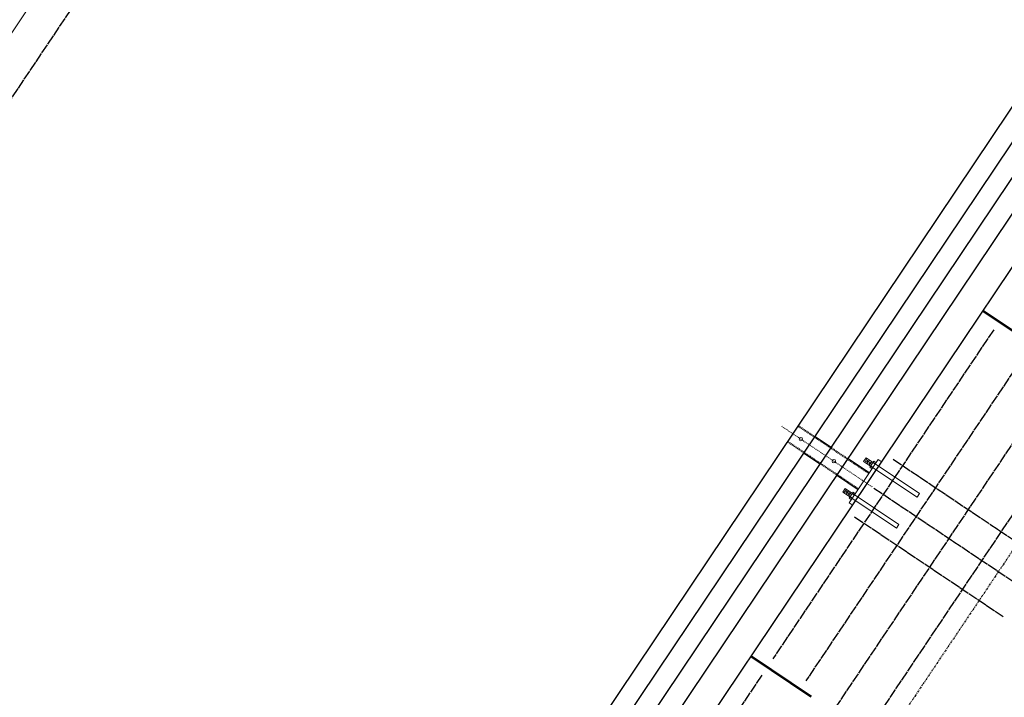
# Model space of a CAD drawing. Header units: inches. Extents: x 26089988 to 26091477, y 7484334 to 7485711.
# Tile 21 of 35: x 26090691 to 26090840, y 7484860 to 7484963. Entities that reach past the tile are written whole.
import ezdxf

# ---------------------------------------------------------------- set-up
doc = ezdxf.new("R2010")
doc.units = ezdxf.units.IN
doc.header["$MEASUREMENT"] = 0
for name, pattern in [('bcenterline', [0.5, 0.375, -0.03125, 0.0625, -0.03125]), ('bconstruction', [0.46875, 0.25, -0.03125, 0.0625, -0.03125, 0.0625, -0.03125]), ('bhiddenpr', [0.1875, 0.125, -0.0625]), ('brebarpr', [1.5625, 1.5, -0.0625]), ('DGN Style 2', [0.017105, 0.010263, -0.006842]), ('DGN Style 3', [25.340844, 18.100603, -7.240241]), ('DGN Style 7', [0.034211, 0.015395, -0.006842, 0.005132, -0.006842])]:
    doc.linetypes.add(name, pattern=pattern)
for name, color, linetype in [('BR_P_Rail_Centerline', 2, 'bcenterline'), ('BR_P_Rail_Hidden', 230, 'bhiddenpr'), ('BR_P_Rail_Object', 230, 'Continuous'), ('BR_P_Rail_Reinforcing', 30, 'brebarpr'), ('BR_P_Slab_Const_Joint', 5, 'bconstruction')]:
    doc.layers.add(name, color=color, linetype=linetype)

msp = doc.modelspace()

# ---------------------------------------------------------------- linework, layer by layer
at = {"layer": 'BR_P_Rail_Centerline', "linetype": 'DGN Style 7', "lineweight": 0}
msp.add_line((26090820.37, 7484892.13), (26090806.66, 7484901.32), dxfattribs=at)
at = {"layer": 'BR_P_Rail_Hidden', "color": 1, "linetype": 'DGN Style 2', "lineweight": 0}
for p, q in [((26090819.83, 7484894.14), (26090809.09, 7484901.34)), ((26090811.65, 7484899.78), (26090809.16, 7484901.45)), ((26090809.98, 7484897.29), (26090807.49, 7484898.96)), ((26090818.31, 7484891.86), (26090807.56, 7484899.07)), ((26090816.64, 7484896.44), (26090814.14, 7484898.11)), ((26090814.96, 7484893.95), (26090812.47, 7484895.62))]:
    msp.add_line(p, q, dxfattribs=at)
at = {"layer": 'BR_P_Rail_Hidden', "color": 1, "linetype": 'DGN Style 3', "lineweight": 13}
for p, q in [((26090820.11, 7484895.29), (26090827.15, 7484890.57)), ((26090820.48, 7484895.84), (26090827.52, 7484891.12)), ((26090816.98, 7484890.62), (26090824.02, 7484885.9)), ((26090817.35, 7484891.17), (26090824.38, 7484886.45)), ((26090827.52, 7484891.12), (26090827.15, 7484890.57)), ((26090824.38, 7484886.45), (26090824.02, 7484885.9))]:
    msp.add_line(p, q, dxfattribs=at)
at = {"layer": 'BR_P_Rail_Object', "color": 2, "lineweight": 13}
msp.add_line((26090809.94, 7485139.51), (26090377.01, 7484493.97), dxfattribs=at)
at = {"layer": 'BR_P_Rail_Object'}
for p, q in [((26090919.16, 7485065.48), (26090703.06, 7484743.25)), ((26090921.66, 7485063.81), (26090705.55, 7484741.58)), ((26090708.04, 7484739.9), (26090924.15, 7485062.14)), ((26090926.64, 7485060.47), (26090710.54, 7484738.23)), ((26090931.49, 7485059.62), (26090714.27, 7484735.73))]:
    msp.add_line(p, q, dxfattribs=at)
at = {"layer": 'BR_P_Rail_Object', "lineweight": 53}
for p, q in [((26090837.14, 7484918.81), (26090846.22, 7484912.72)), ((26090802.05, 7484866.49), (26090811.13, 7484860.4))]:
    msp.add_line(p, q, dxfattribs=at)
at = {"layer": 'BR_P_Rail_Object', "color": 5, "linetype": 'Continuous', "lineweight": 30}
for p, q in [((26090814.14, 7484898.11), (26090811.65, 7484899.78)), ((26090809.98, 7484897.29), (26090812.47, 7484895.62)), ((26090819.91, 7484894.25), (26090816.64, 7484896.44)), ((26090814.96, 7484893.95), (26090818.23, 7484891.76))]:
    msp.add_line(p, q, dxfattribs=at)
at = {"layer": 'BR_P_Rail_Object', "color": 5, "lineweight": 13}
for p, q in [((26090821.26, 7484896.27), (26090816.88, 7484889.73)), ((26090821.73, 7484895.96), (26090821.26, 7484896.27)), ((26090817.34, 7484889.42), (26090816.88, 7484889.73))]:
    msp.add_line(p, q, dxfattribs=at)
at = {"layer": 'BR_P_Rail_Object', "color": 151, "lineweight": 13}
for p, q in [((26090819.42, 7484896.55), (26090819.05, 7484896)), ((26090819.05, 7484896), (26090820.11, 7484895.29)), ((26090819.56, 7484896.37), (26090819.27, 7484895.94)), ((26090819.42, 7484896.55), (26090820.48, 7484895.84)), ((26090819.69, 7484896.19), (26090819.49, 7484895.89)), ((26090819.91, 7484896.14), (26090819.62, 7484895.71)), ((26090820.04, 7484895.95), (26090819.84, 7484895.65)), ((26090820.6, 7484896.01), (26090820, 7484895.12)), ((26090820.6, 7484896.01), (26090820.94, 7484895.78)), ((26090820.26, 7484895.9), (26090819.97, 7484895.47)), ((26090820, 7484895.12), (26090820.34, 7484894.89)), ((26090820.15, 7484895.34), (26090820.49, 7484895.11)), ((26090820.45, 7484895.79), (26090820.79, 7484895.56)), ((26090816.28, 7484891.88), (26090815.92, 7484891.33)), ((26090816.42, 7484891.7), (26090816.13, 7484891.27)), ((26090816.28, 7484891.88), (26090817.35, 7484891.17)), ((26090816.56, 7484891.52), (26090816.36, 7484891.22)), ((26090815.92, 7484891.33), (26090816.98, 7484890.62)), ((26090816.78, 7484891.47), (26090816.49, 7484891.03)), ((26090816.91, 7484891.28), (26090816.71, 7484890.98)), ((26090817.13, 7484891.23), (26090816.84, 7484890.8)), ((26090817.46, 7484891.34), (26090816.86, 7484890.45)), ((26090816.86, 7484890.45), (26090817.2, 7484890.22)), ((26090817.01, 7484890.67), (26090817.35, 7484890.44)), ((26090817.31, 7484891.12), (26090817.65, 7484890.89)), ((26090817.46, 7484891.34), (26090817.8, 7484891.11))]:
    msp.add_line(p, q, dxfattribs=at)
at = {"layer": 'BR_P_Rail_Object', "lineweight": 13}
for centre in [(26090809.57, 7484899.37), (26090814.55, 7484896.03)]:
    msp.add_circle(centre, 0.258, dxfattribs=at)
at = {"layer": 'BR_P_Rail_Reinforcing'}
for p, q in [((26090652.85, 7484895.39), (26090814.44, 7485136.34)), ((26090781.78, 7484809.46), (26090943.37, 7485050.41)), ((26090786.52, 7484805.75), (26090948.11, 7485046.7)), ((26090838.74, 7484915.93), (26090805.32, 7484866.1)), ((26090843.72, 7484912.59), (26090810.3, 7484862.76)), ((26090823.54, 7484896.32), (26090846.13, 7484881.17)), ((26090820.62, 7484891.96), (26090843.21, 7484876.81)), ((26090817.69, 7484887.6), (26090840.28, 7484872.45)), ((26090803.65, 7484863.61), (26090770.23, 7484813.78))]:
    msp.add_line(p, q, dxfattribs=at)
at = {"layer": 'BR_P_Slab_Const_Joint'}
msp.add_line((26090951.42, 7485046.26), (26090734.21, 7484722.36), dxfattribs=at)

doc.saveas('drawing.dxf')
